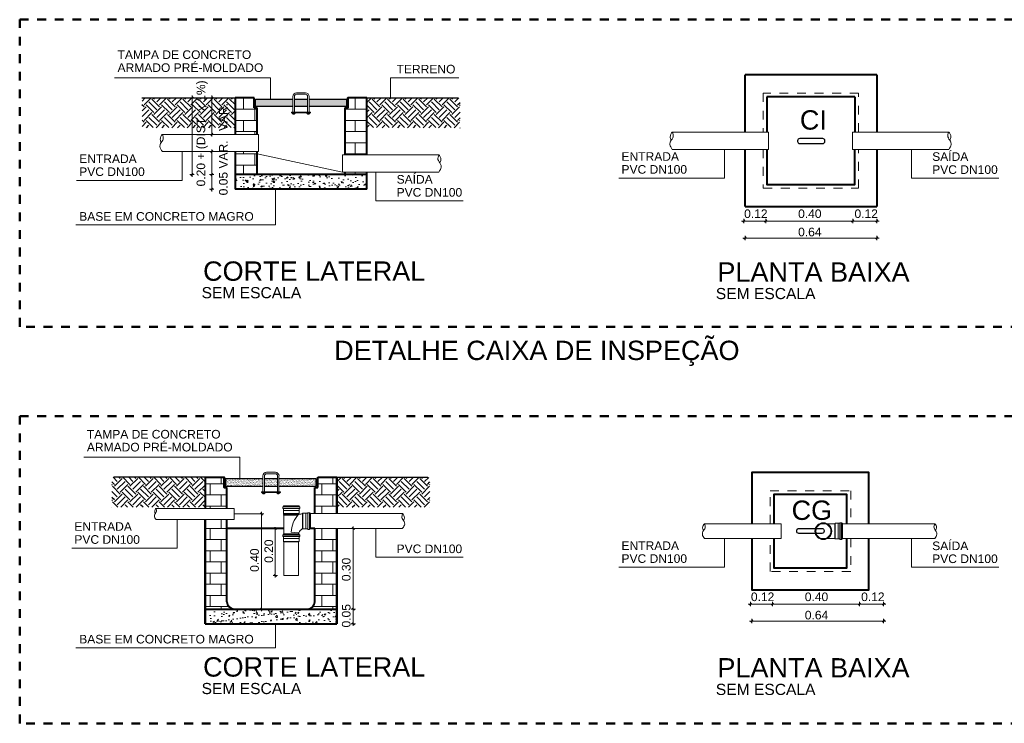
# Model space of a CAD drawing. Header units: metres. Extents: x -32 to 570, y -81 to 66.
# Tile 2 of 27: x -32 to -20, y -10 to -2. Entities that reach past the tile are written whole.
import ezdxf

# ---------------------------------------------------------------- set-up
doc = ezdxf.new("R2010")
doc.units = ezdxf.units.M
doc.linetypes.add('DASHED2', pattern=[9.525, 6.35, -3.175])
doc.linetypes.add('HIDDEN2', pattern=[0.1875, 0.125, -0.0625])
for name, color, linetype, lineweight in [('Cotas', 1, 'Continuous', 5), ('DI-Detalhes', 1, 'Continuous', 50), ('G-ANNO-TEXT', 231, 'Continuous', 9), ('SAN - COTAS', 7, 'Continuous', 13), ('SAN - HACHURAS', 8, 'Continuous', 9), ('SAN - PAREDES', 7, 'Continuous', 40), ('SAN - PAREDES EM VISTA', 7, 'Continuous', 25), ('SAN - TRAÇO FINO', 7, 'Continuous', 5), ('Simbolos', 5, 'Continuous', 0), ('Simbolos_int', 174, 'Continuous', 5)]:
    doc.layers.add(name, color=color, linetype=linetype, lineweight=lineweight)
for name, color, linetype in [('Terra', 90, 'Continuous'), ('Texto', 7, 'Continuous'), ('Tinterno', 9, 'Continuous')]:
    doc.layers.add(name, color=color, linetype=linetype)
pattern_1 = [(50, (-2568.77402, -1224.93385), (0.1518205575, -0.0132825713), [0.015875, -0.174625]), (355, (-2568.77402, -1224.93385), (-0.029369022, 0.159213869), [0.0127, -0.1397]), (100.451, (-2568.76137, -1224.93495), (0.122452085, 0.145930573), [0.013491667, -0.148408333]), (46.1842, (-2568.77402, -1224.89151), (0.225899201, -0.035035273), [0.0238125, -0.2619375]), (96.6356, (-2568.7552, -1224.89443), (0.197836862, 0.206187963), [0.0202375, -0.2226125]), (351.184, (-2568.77402, -1224.89151), (0.197837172, 0.206187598), [0.01905, -0.20955]), (21, (-2568.75286, -1224.9021), (0.126345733, -0.0852212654), [0.015875, -0.174625]), (326, (-2568.75286, -1224.9021), (0.05150169, 0.153489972), [0.0127, -0.1397]), (71.4514, (-2568.74233, -1224.9092), (0.177847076, 0.068269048), [0.013491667, -0.148408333]), (37.5, (-2568.774023, -1224.933846), (0.002573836, 0.0704625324), [0, -0.1380066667, 0, -0.1418166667, 0, -0.1402291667]), (7.5, (-2568.77402, -1224.933846), (0.055683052, 0.0834838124), [0, -0.0808566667, 0, -0.1348316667, 0, -0.0534458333]), (327.5, (-2568.821225, -1224.933846), (0.1129921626, -0.0047739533), [0, -0.0529166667, 0, -0.1651, 0, -0.219075]), (317.5, (-2568.84239, -1224.93385), (0.1234409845, 0.0211887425), [0, -0.0687916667, 0, -0.1096433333, 0, -0.155575])]
pattern_2 = [(37.5, (-2568.774023, -1224.933846), (-0.00066667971, 0.02039221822), [0, -0.01608666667, 0, -0.01799166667, 0, -0.01719791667]), (7.5, (-2568.774023, -1224.933846), (0.0187301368, 0.02986771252), [0, -0.00867833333, 0, -0.01449916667, 0, -0.00555625]), (327.5, (-2568.78704, -1224.933846), (0.03295801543, 5.98827e-05), [0, -0.00529166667, 0, -0.01905, 0, -0.02487083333]), (317.5, (-2568.78704, -1224.933846), (0.0318148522, 0.0092887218), [0, -0.00264583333, 0, -0.01248833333, 0, -0.0142875])]

# ---------------------------------------------------------------- blocks, each defined once
blk = doc.blocks.new('_Oblique')
at = {"color": 0, "linetype": 'ByBlock', "lineweight": -2}
blk.add_line((-0.5, -0.5), (0.5, 0.5), dxfattribs=at)

msp = doc.modelspace()

# ---------------------------------------------------------------- hatches: boundary and pattern name
at = {"layer": 'G-ANNO-TEXT'}
h = msp.add_hatch(dxfattribs=at)
h.set_pattern_fill('BRICK', color=1, scale=0.02)
h.paths.add_polyline_path([(-28.802, -3.288), (-28.836, -3.288), (-28.836, -3.172), (-29.052, -3.172), (-29.052, -3.588), (-28.802, -3.588)])
h.paths.add_polyline_path([(-28.802, -3.785), (-29.052, -3.785), (-29.052, -4.046), (-28.802, -4.046)])
h.paths.add_polyline_path([(-27.552, -3.172), (-27.769, -3.172), (-27.769, -3.288), (-27.802, -3.288), (-27.802, -3.821), (-27.552, -3.821)])
h.paths.add_polyline_path([(-27.552, -4.017), (-27.802, -4.017), (-27.802, -4.046), (-27.552, -4.046)])
h = msp.add_hatch(dxfattribs=at)
h.set_pattern_fill('BRICK', color=1, scale=0.02)
h.set_pattern_definition([(0, (0, 0.81795), (0, 0.127), []), (90, (0, 0.81795), (-0.254, 2e-17), [0.127, -0.127]), (90, (0.127, 0.81795), (-0.254, 2e-17), [-0.127, 0.127])])
h.paths.add_polyline_path([(-29.144, -7.607), (-29.178, -7.607), (-29.178, -7.49), (-29.394, -7.49), (-29.394, -7.844), (-29.144, -7.844)])
h.paths.add_polyline_path([(-29.394, -8.99), (-29.061, -8.99, -0.414214), (-29.144, -8.907), (-29.144, -7.97), (-29.394, -7.97)])
h.paths.add_polyline_path([(-27.894, -8.073), (-28.144, -8.073), (-28.144, -8.907, -0.414214), (-28.228, -8.99), (-27.894, -8.99)])
h.paths.add_polyline_path([(-28.144, -7.904), (-27.894, -7.904), (-27.894, -7.49), (-28.111, -7.49), (-28.111, -7.607), (-28.144, -7.607)])
at = {"layer": 'SAN - HACHURAS'}
h = msp.add_hatch(dxfattribs=at)
h.set_pattern_fill('AR-SAND', color=256, scale=0.000416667, style=0)
h.set_pattern_definition([(142.5, (1421.279357, -684.407962), (0.0006666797, 0.02039221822), [0, -0.01608666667, 0, -0.01799166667, 0, -0.01719791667]), (172.5, (1421.279357, -684.407962), (-0.0187301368, 0.02986771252), [0, -0.00867833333, 0, -0.01449916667, 0, -0.00555625]), (212.5, (1421.292375, -684.407962), (-0.03295801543, 5.98827e-05), [0, -0.00529166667, 0, -0.01905, 0, -0.02487083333]), (222.5, (1421.292375, -684.407962), (-0.0318148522, 0.0092887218), [0, -0.00264583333, 0, -0.01248833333, 0, -0.0142875])])
h.paths.add_polyline_path([(-28.211, -3.272), (-28.211, -3.188), (-27.786, -3.188), (-27.786, -3.272)])
h.paths.add_polyline_path([(-28.819, -3.272), (-28.819, -3.188), (-28.394, -3.188), (-28.394, -3.272)])
h.paths.add_polyline_path([(-28.377, -3.188), (-28.227, -3.188), (-28.227, -3.272), (-28.377, -3.272)])
h = msp.add_hatch(dxfattribs=at)
h.set_pattern_fill('AR-CONC', color=256, scale=0.000833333, style=0)
h.set_pattern_definition([(130, (868.26645, -1035.45733), (-0.151820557, -0.013282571), [0.015875, -0.174625]), (185, (868.26645, -1035.45733), (0.029369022, 0.159213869), [0.0127, -0.1397]), (79.549, (868.2538, -1035.45843), (-0.122452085, 0.145930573), [0.013491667, -0.148408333]), (133.8158, (868.26645, -1035.415), (-0.2258992, -0.035035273), [0.0238125, -0.2619375]), (83.3644, (868.24762, -1035.41791), (-0.197836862, 0.206187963), [0.0202375, -0.2226125]), (188.816, (868.26645, -1035.415), (-0.19783717, 0.2061876), [0.01905, -0.20955]), (159, (868.24528, -1035.42558), (-0.126345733, -0.085221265), [0.015875, -0.174625]), (214, (868.24528, -1035.42558), (-0.05150169, 0.153489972), [0.0127, -0.1397]), (108.5486, (868.23475, -1035.43268), (-0.177847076, 0.068269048), [0.013491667, -0.148408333]), (142.5, (868.26645, -1035.457326), (-0.002573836, 0.0704625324), [0, -0.1380066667, 0, -0.1418166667, 0, -0.1402291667]), (172.5, (868.26645, -1035.457326), (-0.055683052, 0.0834838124), [0, -0.0808566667, 0, -0.1348316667, 0, -0.0534458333]), (212.5, (868.31365, -1035.457326), (-0.1129921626, -0.0047739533), [0, -0.0529166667, 0, -0.1651, 0, -0.219075]), (222.5, (868.33482, -1035.45733), (-0.1234409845, 0.0211887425), [0, -0.068791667, 0, -0.109643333, 0, -0.155575])])
h.paths.add_polyline_path([(-29.052, -4.212), (-29.052, -4.046), (-27.552, -4.046), (-27.552, -4.212)])
h = msp.add_hatch(dxfattribs=at)
h.set_pattern_fill('AR-SAND', color=256, scale=0.000416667, style=0)
h.set_pattern_definition(pattern_2)
h.paths.add_polyline_path([(-28.736, -7.59), (-28.736, -7.507), (-29.161, -7.507), (-29.161, -7.59)])
h = msp.add_hatch(dxfattribs=at)
h.set_pattern_fill('AR-SAND', color=256, scale=0.000416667, style=0)
h.set_pattern_definition(pattern_2)
h.paths.add_polyline_path([(-28.719, -7.507), (-28.719, -7.59), (-28.569, -7.59), (-28.569, -7.507)])
h = msp.add_hatch(dxfattribs=at)
h.set_pattern_fill('AR-SAND', color=256, scale=0.000416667, style=0)
h.set_pattern_definition(pattern_2)
h.paths.add_polyline_path([(-28.128, -7.507), (-28.553, -7.507), (-28.553, -7.59), (-28.128, -7.59)])
h = msp.add_hatch(dxfattribs=at)
h.set_pattern_fill('AR-CONC', color=256, scale=0.000833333, style=0)
h.set_pattern_definition(pattern_1)
h.paths.add_polyline_path([(-29.394, -8.99), (-29.394, -9.157), (-28.777, -9.157), (-28.777, -8.99)])
h = msp.add_hatch(dxfattribs=at)
h.set_pattern_fill('AR-CONC', color=256, scale=0.000833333, style=0)
h.set_pattern_definition(pattern_1)
h.paths.add_polyline_path([(-28.777, -8.99), (-28.777, -9.157), (-28.366, -9.157), (-28.366, -8.99)])
h = msp.add_hatch(dxfattribs=at)
h.set_pattern_fill('AR-CONC', color=256, scale=0.000833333, style=0)
h.set_pattern_definition(pattern_1)
h.paths.add_polyline_path([(-27.894, -9.157), (-27.894, -8.99), (-28.366, -8.99), (-28.366, -9.157)])
at = {"layer": 'Simbolos_int'}
msp.add_hatch(color=256, dxfattribs=at).paths.add_polyline_path([(-28.325, -7.901), (-28.502, -7.901), (-28.498, -7.905), (-28.329, -7.905)])
at = {"layer": 'Terra', "true_color": 0x661a00}
h = msp.add_hatch(dxfattribs=at)
h.set_pattern_fill('EARTH', color=26, scale=0.5, angle=45, style=0)
h.set_pattern_definition([(135, (493037.1728, -15348078.99777), (0, 0.1767766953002), [0.1250000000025, -0.1250000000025]), (135, (493037.20594, -15348078.96463), (0, 0.1767766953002), [0.1250000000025, -0.1250000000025]), (135, (493037.23909, -15348078.93148), (0, 0.1767766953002), [0.1250000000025, -0.1250000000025]), (45, (493037.23909, -15348078.90938), (0.1767766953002, 0), [0.1250000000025, -0.1250000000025]), (45, (493037.20594, -15348078.87624), (0.1767766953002, 0), [0.1250000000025, -0.1250000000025]), (45, (493037.1728, -15348078.84309), (0.1767766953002, 0), [0.1250000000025, -0.1250000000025])])
h.paths.add_polyline_path([(-30.111, -3.172), (-29.052, -3.172), (-29.052, -3.512), (-30.111, -3.512)])
h = msp.add_hatch(dxfattribs=at)
h.set_pattern_fill('EARTH', color=26, scale=0.5, angle=45, style=0)
h.set_pattern_definition([(135, (493036.6728, -15348078.99777), (0, 0.1767766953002), [0.1250000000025, -0.1250000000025]), (135, (493036.70594, -15348078.96463), (0, 0.1767766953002), [0.1250000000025, -0.1250000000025]), (135, (493036.73909, -15348078.93148), (0, 0.1767766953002), [0.1250000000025, -0.1250000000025]), (45, (493036.73909, -15348078.90938), (0.1767766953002, 0), [0.1250000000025, -0.1250000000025]), (45, (493036.70594, -15348078.87624), (0.1767766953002, 0), [0.1250000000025, -0.1250000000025]), (45, (493036.6728, -15348078.84309), (0.1767766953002, 0), [0.1250000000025, -0.1250000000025])])
h.paths.add_polyline_path([(-27.552, -3.172), (-26.494, -3.172), (-26.494, -3.512), (-27.552, -3.512)])
h = msp.add_hatch(dxfattribs=at)
h.set_pattern_fill('EARTH', color=26, scale=0.5, angle=45, style=0)
h.set_pattern_definition([(45, (-493093.61927, -15348083.31614), (0, 0.1767766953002), [0.1250000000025, -0.1250000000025]), (45, (-493093.65241, -15348083.28299), (0, 0.1767766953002), [0.1250000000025, -0.1250000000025]), (45, (-493093.68556, -15348083.24984), (0, 0.1767766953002), [0.1250000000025, -0.1250000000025]), (135, (-493093.68556, -15348083.22775), (-0.1767766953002, 0), [0.1250000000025, -0.1250000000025]), (135, (-493093.65241, -15348083.1946), (-0.1767766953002, 0), [0.1250000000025, -0.1250000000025]), (135, (-493093.61927, -15348083.16146), (-0.1767766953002, 0), [0.1250000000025, -0.1250000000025])])
h.paths.add_polyline_path([(-29.394, -7.49), (-30.453, -7.49), (-30.453, -7.83), (-29.394, -7.83)])
h = msp.add_hatch(dxfattribs=at)
h.set_pattern_fill('EARTH', color=26, scale=0.5, angle=45, style=0)
h.set_pattern_definition([(135, (493036.33087, -15348083.31614), (0, 0.1767766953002), [0.1250000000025, -0.1250000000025]), (135, (493036.36401, -15348083.28299), (0, 0.1767766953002), [0.1250000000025, -0.1250000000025]), (135, (493036.39716, -15348083.24984), (0, 0.1767766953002), [0.1250000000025, -0.1250000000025]), (45, (493036.39716, -15348083.22775), (0.1767766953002, 0), [0.1250000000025, -0.1250000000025]), (45, (493036.36401, -15348083.1946), (0.1767766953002, 0), [0.1250000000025, -0.1250000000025]), (45, (493036.33087, -15348083.16146), (0.1767766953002, 0), [0.1250000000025, -0.1250000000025])])
h.paths.add_polyline_path([(-27.894, -7.49), (-26.836, -7.49), (-26.836, -7.83), (-27.894, -7.83)])

# ---------------------------------------------------------------- linework, layer by layer
at = {"layer": 'Cotas', "color": 0}
for p, q in [((-28.648, -2.944), (-30.423, -2.944)), ((-28.648, -3.188), (-28.648, -2.944)), ((-27.283, -2.944), (-26.507, -2.944)), ((-27.283, -3.172), (-27.283, -2.944)), ((-29.655, -3.785), (-29.655, -4.112)), ((-23.487, -3.759), (-23.487, -4.085)), ((-21.357, -3.759), (-21.357, -4.085)), ((-27.45, -4.017), (-27.45, -4.344)), ((-30.855, -4.112), (-29.655, -4.112)), ((-24.686, -4.085), (-23.487, -4.085)), ((-20.366, -4.085), (-21.357, -4.085)), ((-28.593, -4.212), (-28.593, -4.619)), ((-26.459, -4.344), (-27.45, -4.344)), ((-28.997, -7.262), (-30.772, -7.262)), ((-28.997, -7.507), (-28.997, -7.262)), ((-29.71, -7.97), (-29.71, -8.296)), ((-27.45, -8.073), (-27.45, -8.4)), ((-23.487, -8.187), (-23.487, -8.514)), ((-21.357, -8.187), (-21.357, -8.514)), ((-30.909, -8.296), (-29.71, -8.296)), ((-26.459, -8.4), (-27.45, -8.4)), ((-24.686, -8.514), (-23.487, -8.514)), ((-20.366, -8.514), (-21.357, -8.514)), ((-28.593, -9.157), (-28.593, -9.43))]:
    msp.add_line(p, q, dxfattribs=at)
at = {"layer": 'Cotas', "color": 7}
for p, q in [((-29.517, -3.172), (-29.567, -3.172)), ((-29.542, -4.071), (-29.542, -3.147)), ((-29.317, -3.613), (-29.317, -3.147)), ((-29.317, -3.172), (-29.292, -3.172)), ((-29.317, -3.588), (-29.292, -3.588)), ((-29.292, -3.785), (-29.342, -3.785)), ((-29.317, -4.071), (-29.317, -3.76)), ((-29.317, -4.021), (-29.317, -4.237)), ((-29.517, -4.046), (-29.567, -4.046)), ((-29.292, -4.046), (-29.342, -4.046)), ((-29.3, -4.046), (-29.342, -4.046)), ((-29.292, -4.212), (-29.342, -4.212)), ((-22.991, -4.575), (-23.291, -4.575)), ((-23.266, -4.55), (-23.266, -4.6)), ((-23.041, -4.575), (-22.027, -4.575)), ((-23.016, -4.55), (-23.016, -4.6)), ((-23.016, -4.55), (-23.016, -4.6)), ((-22.027, -4.55), (-22.027, -4.6)), ((-22.027, -4.575), (-22.027, -4.55)), ((-21.727, -4.575), (-22.027, -4.575)), ((-21.752, -4.55), (-21.752, -4.6)), ((-23.277, -4.768), (-21.727, -4.768)), ((-23.252, -4.743), (-23.252, -4.793)), ((-21.752, -4.743), (-21.752, -4.793)), ((-28.776, -7.907), (-28.726, -7.907)), ((-28.751, -7.882), (-28.751, -9.015)), ((-28.595, -8.632), (-28.595, -8.056)), ((-27.708, -9.015), (-27.708, -8.049)), ((-28.57, -8.073), (-28.62, -8.073)), ((-28.57, -8.073), (-28.62, -8.073)), ((-27.733, -8.073), (-27.683, -8.073)), ((-28.57, -8.607), (-28.62, -8.607)), ((-28.57, -8.607), (-28.62, -8.607)), ((-22.915, -8.933), (-23.215, -8.933)), ((-23.19, -8.908), (-23.19, -8.958)), ((-22.965, -8.933), (-21.95, -8.933)), ((-22.94, -8.908), (-22.94, -8.958)), ((-22.94, -8.908), (-22.94, -8.958)), ((-21.95, -8.908), (-21.95, -8.958)), ((-21.95, -8.933), (-21.95, -8.908)), ((-21.65, -8.933), (-21.95, -8.933)), ((-21.675, -8.908), (-21.675, -8.958)), ((-28.776, -8.99), (-28.726, -8.99)), ((-27.708, -8.99), (-27.733, -8.99)), ((-27.733, -8.99), (-27.683, -8.99)), ((-27.708, -9.182), (-27.708, -8.965)), ((-27.733, -9.157), (-27.683, -9.157)), ((-23.2, -9.126), (-21.65, -9.126)), ((-23.175, -9.101), (-23.175, -9.151)), ((-21.675, -9.101), (-21.675, -9.151))]:
    msp.add_line(p, q, dxfattribs=at)
at = {"layer": 'Cotas', "color": 0}
for points in [[(-28.593, -4.619), (-30.863, -4.619)], [(-28.593, -9.43), (-30.863, -9.43)]]:
    msp.add_lwpolyline(points, dxfattribs=at)
at = {"layer": 'Cotas', "color": 7}
msp.add_lwpolyline([(-28.726, -7.907), (-29.061, -7.907)], dxfattribs=at)
at = {"layer": 'DI-Detalhes', "linetype": 'DASHED2', "ltscale": 0.001}
for points in [[(-31.502, -2.283), (-19.73, -2.283), (-19.73, -5.777), (-31.502, -5.777)], [(-31.502, -6.796), (-19.73, -6.796), (-19.73, -10.29), (-31.502, -10.29)]]:
    msp.add_lwpolyline(points, close=True, dxfattribs=at)
at = {"layer": 'SAN - COTAS'}
for p, q in [((-28.595, -8.382), (-28.595, -8.607)), ((-28.57, -8.99), (-28.62, -8.99))]:
    msp.add_line(p, q, dxfattribs=at)
at = {"layer": 'SAN - HACHURAS'}
msp.add_lwpolyline([(-27.831, -4.017), (-28.802, -3.808)], dxfattribs=at)
at = {"layer": 'SAN - PAREDES'}
for p, q in [((-21.752, -2.91), (-23.252, -2.91)), ((-28.836, -3.172), (-29.052, -3.172)), ((-29.052, -3.172), (-29.052, -3.588)), ((-28.836, -3.288), (-28.836, -3.172)), ((-27.552, -3.172), (-27.769, -3.172)), ((-27.552, -3.821), (-27.552, -3.172)), ((-22.002, -3.16), (-23.002, -3.16)), ((-28.802, -3.288), (-28.836, -3.288)), ((-28.802, -3.588), (-28.802, -3.288)), ((-27.802, -3.288), (-27.802, -3.821)), ((-27.769, -3.288), (-27.802, -3.288)), ((-29.052, -3.785), (-29.052, -4.212)), ((-28.802, -4.046), (-28.802, -3.785)), ((-27.802, -4.017), (-27.802, -4.046)), ((-27.552, -4.212), (-27.552, -4.017)), ((-27.552, -4.046), (-29.052, -4.046)), ((-27.552, -4.212), (-29.052, -4.212)), ((-29.394, -7.49), (-29.394, -7.844)), ((-29.394, -7.49), (-29.178, -7.49)), ((-28.111, -7.49), (-27.894, -7.49)), ((-28.111, -7.607), (-28.111, -7.49)), ((-27.894, -7.904), (-27.894, -7.49)), ((-27.894, -7.49), (-27.894, -7.904)), ((-29.178, -7.607), (-29.144, -7.607)), ((-29.144, -7.844), (-29.144, -7.607)), ((-28.144, -7.904), (-28.144, -7.607)), ((-28.144, -7.607), (-28.111, -7.607)), ((-29.394, -9.157), (-29.394, -7.97)), ((-29.394, -7.97), (-29.394, -9.157)), ((-29.144, -8.907), (-29.144, -7.97)), ((-28.144, -8.907), (-28.144, -8.073)), ((-27.894, -8.073), (-27.894, -9.157)), ((-27.894, -9.157), (-27.894, -8.073)), ((-29.394, -8.99), (-27.894, -8.99)), ((-29.394, -9.157), (-27.894, -9.157))]:
    msp.add_line(p, q, dxfattribs=at)
for points in [[(-23.252, -3.562), (-23.252, -2.91)], [(-21.752, -2.91), (-21.752, -3.562)], [(-23.002, -3.16), (-23.002, -3.562)], [(-22.002, -3.16), (-22.002, -3.562)], [(-23.252, -4.41), (-23.252, -3.759)], [(-23.002, -3.759), (-23.002, -4.16), (-22.002, -4.16), (-22.002, -3.759)], [(-21.752, -3.759), (-21.752, -4.41)], [(-23.252, -4.41), (-21.752, -4.41)], [(-21.842, -8.018), (-21.842, -7.436), (-23.175, -7.436), (-23.175, -8.018)], [(-22.092, -8.018), (-22.092, -7.686), (-22.925, -7.686), (-22.925, -8.018)], [(-23.175, -8.187), (-23.175, -8.769), (-21.842, -8.769), (-21.842, -8.187)], [(-22.925, -8.187), (-22.925, -8.519), (-22.092, -8.519), (-22.092, -8.187)]]:
    msp.add_lwpolyline(points, dxfattribs=at)
for points in [[(-27.769, -3.172), (-27.769, -3.172), (-27.769, -3.288), (-27.769, -3.288)], [(-29.178, -7.49), (-29.178, -7.49), (-29.178, -7.607), (-29.178, -7.607)]]:
    msp.add_lwpolyline(points, close=True, dxfattribs=at)
at = {"layer": 'SAN - PAREDES', "color": 163, "true_color": 0x4a75f7}
for points in [[(-28.498, -8.073), (-29.144, -8.073)], [(-28.144, -8.073), (-28.195, -8.073)]]:
    msp.add_lwpolyline(points, dxfattribs=at)
at = {"layer": 'SAN - PAREDES'}
for centre, start, end in [((-29.061, -8.907), 180, 270), ((-28.228, -8.907), 270, 0)]:
    msp.add_arc(centre, 0.0833, start, end, dxfattribs=at)
at = {"layer": 'SAN - PAREDES EM VISTA'}
for points in [[(-28.394, -3.272), (-28.819, -3.272), (-28.819, -3.188), (-28.394, -3.188)], [(-28.377, -3.188), (-28.227, -3.188)], [(-28.211, -3.188), (-27.786, -3.188), (-27.786, -3.272), (-28.211, -3.272)], [(-28.227, -3.272), (-28.377, -3.272)], [(-28.736, -7.507), (-29.161, -7.507), (-29.161, -7.59), (-28.736, -7.59)], [(-28.569, -7.507), (-28.719, -7.507)], [(-28.719, -7.59), (-28.569, -7.59)], [(-28.553, -7.59), (-28.128, -7.59), (-28.128, -7.507), (-28.553, -7.507)]]:
    msp.add_lwpolyline(points, dxfattribs=at)
at = {"layer": 'SAN - TRAÇO FINO', "color": 0, "linetype": 'Continuous'}
for p, q in [((-28.252, -3.115), (-28.352, -3.115)), ((-28.252, -3.132), (-28.352, -3.132)), ((-28.394, -3.358), (-28.394, -3.157)), ((-28.377, -3.358), (-28.377, -3.157)), ((-28.227, -3.335), (-28.227, -3.157)), ((-28.211, -3.335), (-28.211, -3.157)), ((-28.194, -3.335), (-28.411, -3.335)), ((-28.411, -3.344), (-28.411, -3.335)), ((-28.194, -3.344), (-28.411, -3.344)), ((-28.402, -3.352), (-28.402, -3.344)), ((-28.369, -3.352), (-28.402, -3.352)), ((-28.377, -3.358), (-28.394, -3.358)), ((-28.369, -3.352), (-28.369, -3.344)), ((-28.236, -3.352), (-28.236, -3.344)), ((-28.202, -3.352), (-28.236, -3.352)), ((-28.227, -3.358), (-28.227, -3.344)), ((-28.211, -3.358), (-28.227, -3.358)), ((-28.211, -3.358), (-28.211, -3.344)), ((-28.202, -3.352), (-28.202, -3.344)), ((-28.194, -3.344), (-28.194, -3.335)), ((-28.736, -7.654), (-28.736, -7.475)), ((-28.719, -7.654), (-28.719, -7.475)), ((-28.694, -7.433), (-28.594, -7.433)), ((-28.694, -7.45), (-28.594, -7.45)), ((-28.569, -7.677), (-28.569, -7.475)), ((-28.553, -7.677), (-28.553, -7.475)), ((-28.753, -7.654), (-28.536, -7.654)), ((-28.753, -7.662), (-28.753, -7.654)), ((-28.753, -7.662), (-28.536, -7.662)), ((-28.744, -7.67), (-28.744, -7.662)), ((-28.744, -7.67), (-28.711, -7.67)), ((-28.736, -7.677), (-28.736, -7.662)), ((-28.736, -7.677), (-28.719, -7.677)), ((-28.719, -7.677), (-28.719, -7.662)), ((-28.711, -7.67), (-28.711, -7.662)), ((-28.578, -7.67), (-28.578, -7.662)), ((-28.578, -7.67), (-28.544, -7.67)), ((-28.569, -7.677), (-28.553, -7.677)), ((-28.544, -7.67), (-28.544, -7.662)), ((-28.536, -7.662), (-28.536, -7.654))]:
    msp.add_line(p, q, dxfattribs=at)
at = {"layer": 'SAN - TRAÇO FINO', "linetype": 'HIDDEN2', "ltscale": 0.5}
for points in [[(-21.96, -3.562), (-21.96, -3.119), (-23.044, -3.119), (-23.044, -3.562)], [(-23.044, -3.759), (-23.044, -4.202), (-21.96, -4.202), (-21.96, -3.759)], [(-22.967, -8.018), (-22.967, -7.644), (-22.05, -7.644), (-22.05, -8.018)], [(-22.05, -8.187), (-22.05, -8.561), (-22.967, -8.561), (-22.967, -8.187)]]:
    msp.add_lwpolyline(points, dxfattribs=at)
at = {"layer": 'SAN - TRAÇO FINO', "lineweight": -2}
for points in [[(-22.63, -3.693), (-22.367, -3.693, 0.414214), (-22.343, -3.669), (-22.343, -3.661, 0.414214), (-22.367, -3.637), (-22.63, -3.637, 0.414214), (-22.654, -3.661), (-22.654, -3.669, 0.414214)], [(-22.377, -8.129), (-22.64, -8.129, -0.414214), (-22.664, -8.105), (-22.664, -8.096, -0.414214), (-22.64, -8.072), (-22.377, -8.072, -0.414214), (-22.353, -8.096), (-22.353, -8.105, -0.414214)]]:
    msp.add_lwpolyline(points, format="xyb", close=True, dxfattribs=at)
at = {"layer": 'SAN - TRAÇO FINO', "color": 0, "linetype": 'Continuous'}
for centre, radius, start, end in [((-28.352, -3.157), 0.0417, 90, 180), ((-28.352, -3.157), 0.025, 90, 180), ((-28.252, -3.157), 0.0417, 0, 90), ((-28.252, -3.157), 0.025, 0, 90), ((-28.694, -7.475), 0.0417, 90, 180), ((-28.694, -7.475), 0.025, 90, 180), ((-28.594, -7.475), 0.0417, 0, 90), ((-28.594, -7.475), 0.025, 0, 90)]:
    msp.add_arc(centre, radius, start, end, dxfattribs=at)
at = {"layer": 'Simbolos', "color": 5}
for p, q in [((-22.984, -3.562), (-24.079, -3.562)), ((-22.984, -3.562), (-22.984, -3.759)), ((-20.935, -3.562), (-22.03, -3.562)), ((-28.784, -3.588), (-29.879, -3.588)), ((-28.784, -3.588), (-28.784, -3.785)), ((-28.784, -3.785), (-29.879, -3.785)), ((-22.984, -3.759), (-24.079, -3.759)), ((-20.935, -3.759), (-22.03, -3.759)), ((-26.735, -3.821), (-27.831, -3.821)), ((-26.735, -4.017), (-27.831, -4.017)), ((-28.509, -7.828), (-28.509, -7.844)), ((-28.508, -7.827), (-28.503, -7.825)), ((-28.508, -7.828), (-28.319, -7.828)), ((-28.502, -7.816), (-28.502, -7.824)), ((-28.502, -7.816), (-28.325, -7.816)), ((-28.325, -7.816), (-28.325, -7.824)), ((-28.318, -7.827), (-28.323, -7.825)), ((-28.317, -7.828), (-28.317, -7.844)), ((-29.061, -7.844), (-29.951, -7.844)), ((-28.508, -7.844), (-28.319, -7.844)), ((-28.508, -7.846), (-28.504, -7.846)), ((-28.502, -7.848), (-28.502, -7.868)), ((-28.502, -7.868), (-28.502, -7.901)), ((-28.502, -7.868), (-28.502, -7.868)), ((-28.502, -7.868), (-28.325, -7.868)), ((-28.502, -7.868), (-28.325, -7.868)), ((-28.502, -7.901), (-28.498, -7.905)), ((-28.498, -7.915), (-28.5, -7.916)), ((-28.5, -7.916), (-28.33, -7.916)), ((-28.5, -7.916), (-28.5, -7.92)), ((-28.5, -7.92), (-28.334, -7.92)), ((-28.498, -7.921), (-28.5, -7.92)), ((-28.498, -7.905), (-28.498, -7.915)), ((-28.498, -7.921), (-28.498, -8.135)), ((-28.325, -7.901), (-28.329, -7.905)), ((-28.329, -7.905), (-28.329, -7.912)), ((-28.325, -7.848), (-28.325, -7.868)), ((-28.325, -7.868), (-28.325, -7.901)), ((-28.325, -7.868), (-28.325, -7.868)), ((-28.319, -7.846), (-28.323, -7.846)), ((-28.28, -7.9), (-28.284, -7.904)), ((-28.28, -7.9), (-28.28, -8.077)), ((-28.247, -7.9), (-28.28, -7.9)), ((-28.247, -7.9), (-28.247, -8.078)), ((-28.247, -7.9), (-28.247, -7.9)), ((-28.247, -7.9), (-28.247, -8.077)), ((-28.227, -7.9), (-28.247, -7.9)), ((-28.225, -7.894), (-28.225, -7.899)), ((-28.207, -7.893), (-28.223, -7.893)), ((-28.223, -7.894), (-28.223, -8.083)), ((-28.207, -7.894), (-28.207, -8.083)), ((-28.206, -7.894), (-28.204, -7.899)), ((-28.195, -7.9), (-28.203, -7.9)), ((-28.195, -7.9), (-28.195, -8.078)), ((-28.195, -7.904), (-27.146, -7.904)), ((-29.061, -7.97), (-29.951, -7.97)), ((-22.842, -8.018), (-23.714, -8.018)), ((-22.842, -8.018), (-22.842, -8.187)), ((-22.231, -8.018), (-22.315, -8.018)), ((-22.227, -8.014), (-22.231, -8.018)), ((-22.227, -8.014), (-22.227, -8.191)), ((-22.194, -8.014), (-22.227, -8.014)), ((-22.194, -8.014), (-22.194, -8.191)), ((-22.174, -8.014), (-22.194, -8.014)), ((-22.194, -8.014), (-22.194, -8.014)), ((-22.172, -8.008), (-22.172, -8.012)), ((-22.154, -8.007), (-22.17, -8.007)), ((-22.17, -8.008), (-22.17, -8.197)), ((-22.154, -8.008), (-22.154, -8.197)), ((-22.153, -8.008), (-22.152, -8.013)), ((-22.143, -8.014), (-22.15, -8.014)), ((-22.143, -8.014), (-22.143, -8.191)), ((-22.143, -8.018), (-21.094, -8.018)), ((-28.509, -8.147), (-28.509, -8.162)), ((-28.503, -8.144), (-28.508, -8.145)), ((-28.508, -8.147), (-28.319, -8.147)), ((-28.508, -8.162), (-28.319, -8.162)), ((-28.508, -8.164), (-28.504, -8.165)), ((-28.325, -8.135), (-28.502, -8.135)), ((-28.502, -8.135), (-28.502, -8.142)), ((-28.502, -8.166), (-28.502, -8.186)), ((-28.413, -8.116), (-28.329, -8.124)), ((-28.329, -8.124), (-28.329, -8.135)), ((-28.325, -8.142), (-28.325, -8.135)), ((-28.325, -8.186), (-28.325, -8.166)), ((-28.318, -8.145), (-28.323, -8.144)), ((-28.323, -8.165), (-28.319, -8.164)), ((-28.317, -8.162), (-28.317, -8.147)), ((-28.28, -8.077), (-28.284, -8.073)), ((-28.247, -8.077), (-28.28, -8.077)), ((-28.247, -8.078), (-28.247, -8.077)), ((-28.227, -8.078), (-28.247, -8.078)), ((-28.225, -8.083), (-28.225, -8.079)), ((-28.207, -8.085), (-28.223, -8.085)), ((-28.206, -8.084), (-28.204, -8.079)), ((-28.195, -8.078), (-28.203, -8.078)), ((-28.195, -8.073), (-27.146, -8.073)), ((-28.502, -8.186), (-28.325, -8.186)), ((-28.502, -8.186), (-28.502, -8.187)), ((-28.502, -8.187), (-28.325, -8.187)), ((-28.498, -8.223), (-28.502, -8.22)), ((-28.502, -8.22), (-28.325, -8.22)), ((-28.498, -8.223), (-28.498, -8.607)), ((-28.329, -8.223), (-28.498, -8.223)), ((-28.325, -8.22), (-28.329, -8.223)), ((-28.329, -8.223), (-28.329, -8.607)), ((-28.325, -8.186), (-28.325, -8.187)), ((-28.325, -8.187), (-28.325, -8.22)), ((-22.842, -8.187), (-23.714, -8.187)), ((-22.231, -8.187), (-22.315, -8.187)), ((-22.227, -8.191), (-22.231, -8.187)), ((-22.194, -8.191), (-22.227, -8.191)), ((-22.174, -8.191), (-22.194, -8.191)), ((-22.194, -8.191), (-22.194, -8.191)), ((-22.172, -8.197), (-22.172, -8.193)), ((-22.154, -8.199), (-22.17, -8.199)), ((-22.153, -8.197), (-22.152, -8.193)), ((-22.143, -8.191), (-22.15, -8.191)), ((-22.143, -8.187), (-21.094, -8.187)), ((-28.498, -8.607), (-28.329, -8.607))]:
    msp.add_line(p, q, dxfattribs=at)
for points in [[(-22.03, -3.562), (-22.03, -3.759)], [(-27.831, -3.821), (-27.831, -4.017)], [(-29.061, -7.844), (-29.061, -7.97)], [(-28.502, -8.187), (-28.502, -8.22)]]:
    msp.add_lwpolyline(points, dxfattribs=at)
for radius in [0.0961, 0.0851]:
    msp.add_circle((-22.361, -8.103), radius, dxfattribs=at)
for centre, radius, start, end in [((-28.508, -7.828), 0.00167, 105, 180), ((-28.504, -7.824), 0.00167, 285, 0), ((-28.323, -7.824), 0.00167, 180, 255), ((-28.319, -7.828), 0.00167, 0, 75), ((-28.508, -7.844), 0.00167, 180, 265), ((-28.504, -7.848), 0.00167, 0, 85), ((-28.107, -8.126), 0.307, 136.5075, 178.1802), ((-28.326, -7.912), 0.0025, 180, 288.3475), ((-28.323, -7.848), 0.00167, 95, 180), ((-28.243, -8.164), 0.263, 99.0038, 108.3475), ((-28.319, -7.844), 0.00167, 275, 0), ((-28.227, -7.898), 0.00167, 270, 355), ((-28.223, -7.894), 0.00167, 90, 175), ((-28.207, -7.894), 0.00167, 15, 90), ((-28.203, -7.898), 0.00167, 195, 270), ((-22.174, -8.012), 0.00167, 270, 355), ((-22.17, -8.008), 0.00167, 90, 175), ((-22.154, -8.008), 0.00167, 15, 90), ((-22.15, -8.012), 0.00167, 195, 270), ((-28.508, -8.147), 0.00167, 105, 180), ((-28.508, -8.162), 0.00167, 180, 265), ((-28.504, -8.166), 0.00167, 360, 85), ((-28.504, -8.142), 0.00167, 285, 0), ((-28.326, -8.124), 0.0025, 158.968, 180), ((-28.241, -8.157), 0.0937, 117.0916, 158.968), ((-28.323, -8.142), 0.00167, 180, 255), ((-28.323, -8.166), 0.00167, 95, 180), ((-28.319, -8.162), 0.00167, 275, 0), ((-28.319, -8.147), 0.00167, 0, 75), ((-28.227, -8.079), 0.00167, 5, 90), ((-28.223, -8.083), 0.00167, 185, 270), ((-28.207, -8.083), 0.00167, 270, 345), ((-28.203, -8.079), 0.00167, 90, 165), ((-22.174, -8.193), 0.00167, 5, 90), ((-22.17, -8.197), 0.00167, 185, 270), ((-22.154, -8.197), 0.00167, 270, 345), ((-22.15, -8.193), 0.00167, 90, 165)]:
    msp.add_arc(centre, radius, start, end, dxfattribs=at)
for points in [[(-24.079, -3.759), (-24.106, -3.702), (-24.098, -3.667), (-24.07, -3.616), (-24.079, -3.562)], [(-20.935, -3.759), (-20.907, -3.702), (-20.916, -3.667), (-20.944, -3.616), (-20.935, -3.562)], [(-29.879, -3.785), (-29.907, -3.728), (-29.899, -3.693), (-29.87, -3.642), (-29.879, -3.588)], [(-26.735, -4.017), (-26.708, -3.96), (-26.716, -3.926), (-26.745, -3.874), (-26.735, -3.821)], [(-29.951, -7.97), (-29.969, -7.933), (-29.964, -7.911), (-29.945, -7.878), (-29.951, -7.844)], [(-27.146, -8.07), (-27.123, -8.022), (-27.13, -7.992), (-27.154, -7.949), (-27.146, -7.904)], [(-23.714, -8.187), (-23.737, -8.138), (-23.73, -8.108), (-23.706, -8.064), (-23.714, -8.018)], [(-21.094, -8.187), (-21.07, -8.138), (-21.077, -8.108), (-21.102, -8.064), (-21.094, -8.018)]]:
    msp.add_spline(points, degree=3, dxfattribs=at)
for points in [[(-24.09, -3.654), (-24.097, -3.642), (-24.107, -3.62), (-24.094, -3.575), (-24.079, -3.562), (-24.079, -3.562), (-24.079, -3.562)], [(-20.924, -3.654), (-20.917, -3.642), (-20.907, -3.62), (-20.919, -3.575), (-20.935, -3.562), (-20.935, -3.562), (-20.935, -3.562)], [(-29.89, -3.68), (-29.897, -3.669), (-29.907, -3.647), (-29.895, -3.602), (-29.879, -3.588), (-29.879, -3.588), (-29.879, -3.588)], [(-26.724, -3.912), (-26.717, -3.901), (-26.708, -3.879), (-26.72, -3.834), (-26.735, -3.821), (-26.735, -3.821), (-26.735, -3.821)], [(-29.959, -7.902), (-29.963, -7.895), (-29.969, -7.881), (-29.961, -7.852), (-29.951, -7.844), (-29.951, -7.844), (-29.951, -7.844)], [(-27.137, -7.981), (-27.131, -7.972), (-27.123, -7.953), (-27.133, -7.915), (-27.146, -7.904), (-27.146, -7.904), (-27.146, -7.904)], [(-23.723, -8.097), (-23.729, -8.087), (-23.738, -8.068), (-23.727, -8.029), (-23.714, -8.018), (-23.714, -8.018), (-23.714, -8.018)], [(-21.084, -8.097), (-21.078, -8.087), (-21.07, -8.068), (-21.08, -8.029), (-21.094, -8.018), (-21.094, -8.018), (-21.094, -8.018)]]:
    msp.add_open_spline(points, degree=3, knots=[0.0258384, 0.0258384, 0.0258384, 0.0258384, 0.0634976, 0.0990951, 0.1578373, 0.2122023, 0.2122023, 0.2122023, 0.2122023], dxfattribs=at)
at = {"layer": 'Simbolos_int'}
for p, q in [((-28.502, -7.825), (-28.325, -7.825)), ((-28.502, -7.846), (-28.325, -7.846)), ((-28.502, -7.901), (-28.325, -7.901)), ((-28.498, -7.905), (-28.329, -7.905)), ((-28.498, -7.915), (-28.329, -7.915)), ((-28.498, -7.921), (-28.334, -7.921)), ((-28.284, -7.904), (-28.284, -8.073)), ((-28.225, -7.9), (-28.225, -8.078)), ((-28.204, -7.9), (-28.204, -8.078)), ((-22.231, -8.018), (-22.231, -8.187)), ((-22.194, -8.014), (-22.194, -8.191)), ((-22.172, -8.014), (-22.172, -8.191)), ((-22.151, -8.014), (-22.151, -8.191)), ((-28.502, -8.143), (-28.325, -8.143)), ((-28.502, -8.165), (-28.325, -8.165))]:
    msp.add_line(p, q, dxfattribs=at)
msp.add_circle((-22.361, -8.103), 0.0887, dxfattribs=at)
at = {"layer": 'Terra', "color": 26, "true_color": 0x661a00}
for points in [[(-30.111, -3.172), (-29.052, -3.172)], [(-27.552, -3.172), (-26.517, -3.172)], [(-29.394, -7.49), (-30.43, -7.49)], [(-27.894, -7.49), (-26.859, -7.49)]]:
    msp.add_lwpolyline(points, dxfattribs=at)
at = {"layer": 'Tinterno', "color": 5}
msp.add_line((-28.498, -8.135), (-28.329, -8.135), dxfattribs=at)

# ---------------------------------------------------------------- block references
at = {"layer": 'Cotas', "color": 7, "yscale": 0.0249999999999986}
for p, xscale, zscale, rotation in [((-29.542, -3.172), -0.0249999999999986, 0.025, 270), ((-29.317, -3.172), -0.0249999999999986, 0.025, 270), ((-29.317, -3.588), -0.0249999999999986, 0.025, 90), ((-29.317, -3.785), -0.0249999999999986, 0.025, 270), ((-29.542, -4.046), -0.0249999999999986, 0.025, 90), ((-29.317, -4.046), -0.0249999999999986, 0.025, 90), ((-29.317, -4.046), -0.0249999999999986, 0.025, 270), ((-29.317, -4.212), -0.0249999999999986, 0.025, 90), ((-23.266, -4.575), 0.0249999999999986, 0.0249999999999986, 180), ((-23.016, -4.575), 0.0249999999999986, 0.0249999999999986, 180), ((-22.027, -4.575), 0.0249999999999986, 0.0249999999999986, 180), ((-23.252, -4.768), 0.0249999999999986, 0.0249999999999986, 180), ((-28.751, -7.907), 0.0249999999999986, 0.0249999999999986, 90), ((-28.595, -8.073), 0.0249999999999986, 0.0249999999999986, 90), ((-28.595, -8.073), 0.0249999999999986, 0.0249999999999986, 270), ((-27.708, -8.073), 0.0249999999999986, 0.0249999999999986, 90), ((-28.595, -8.607), 0.0249999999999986, 0.0249999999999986, 90), ((-28.595, -8.607), 0.0249999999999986, 0.0249999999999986, 270), ((-23.19, -8.933), 0.0249999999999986, 0.0249999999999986, 180), ((-22.94, -8.933), 0.0249999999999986, 0.0249999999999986, 180), ((-21.95, -8.933), 0.0249999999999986, 0.0249999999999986, 180), ((-28.751, -8.99), 0.0249999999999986, 0.0249999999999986, 270), ((-27.708, -8.99), 0.0249999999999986, 0.0249999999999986, 270), ((-27.708, -8.99), 0.0249999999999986, 0.0249999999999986, 90), ((-27.708, -9.157), 0.0249999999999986, 0.0249999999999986, 270), ((-23.175, -9.126), 0.0249999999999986, 0.0249999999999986, 180)]:
    msp.add_blockref('_Oblique', p, dxfattribs=dict(at, xscale=xscale, zscale=zscale, rotation=rotation))
at = {"layer": 'Cotas', "color": 7, "xscale": 0.0249999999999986, "yscale": 0.0249999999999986, "zscale": 0.0249999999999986}
for p in [(-23.016, -4.575), (-22.027, -4.575), (-21.752, -4.575), (-21.752, -4.768), (-22.94, -8.933), (-21.95, -8.933), (-21.675, -8.933), (-21.675, -9.126)]:
    msp.add_blockref('_Oblique', p, dxfattribs=at)

# ---------------------------------------------------------------- texts
at = {"layer": 'Texto', "attachment_point": 1}
for s, width, insert, char_height in [('{\\fArial|b0|i0|c0|p34;TAMPA DE CONCRETO}', 2.83692, (-30.389, -2.632), 0.09801), ('{\\fArial|b0|i0|c0|p34;ARMADO PRÉ-MOLDADO}', 2.83692, (-30.389, -2.78), 0.09801), ('{\\fArial|b0|i0|c0|p34;TERRENO}', 2.83692, (-27.215, -2.797), 0.09801), ('{\\fArial|b0|i0|c0|p34;CI}', 2.6007, (-22.628, -3.314), 0.22), ('{\\fArial|b0|i0|c0|p34;ENTRADA}', 2.83692, (-24.657, -3.791), 0.09801), ('{\\fArial|b0|i0|c0|p34;SAÍDA}', 2.83692, (-21.123, -3.792), 0.09801), ('{\\fArial|b0|i0|c0|p34;ENTRADA}', 2.83692, (-30.825, -3.817), 0.09801), ('{\\fArial|b0|i0|c0|p34;PVC DN100}', 2.83692, (-30.825, -3.964), 0.09801), ('{\\fArial|b0|i0|c0|p34;SAÍDA}', 2.83692, (-27.215, -4.051), 0.09801), ('{\\fArial|b0|i0|c0|p34;PVC DN100}', 2.83692, (-24.657, -3.938), 0.09801), ('{\\fArial|b0|i0|c0|p34;PVC DN100}', 2.83692, (-21.123, -3.94), 0.09801), ('{\\fArial|b0|i0|c0|p34;PVC DN100}', 2.83692, (-27.215, -4.199), 0.09801), ('{\\fArial|b0|i0|c0|p34;BASE EM CONCRETO MAGRO}', 2.83692, (-30.825, -4.473), 0.09801), ('{\\fArial|b0|i0|c0|p34;0.12}', 2.83692, (-23.262, -4.442), 0.09801), ('{\\fArial|b0|i0|c0|p34;0.40}', 2.83692, (-22.648, -4.442), 0.09801), ('{\\fArial|b0|i0|c0|p34;0.12}', 2.83692, (-22.007, -4.442), 0.09801), ('{\\fArial|b0|i0|c0|p34;0.64}', 2.83692, (-22.648, -4.65), 0.09801), ('{\\fArial|b0|i0|c0|p34;CORTE LATERAL}', 2.6007, (-29.416, -5.034), 0.22), ('{\\fArial|b0|i0|c0|p34;PLANTA BAIXA}', 2.6007, (-23.566, -5.044), 0.22), ('{\\fArial|b0|i0|c0|p34;SEM ESCALA}', 2.6007, (-29.433, -5.326), 0.127), ('{\\fArial|b0|i0|c0|p34;SEM ESCALA}', 2.6007, (-23.584, -5.336), 0.127), ('{\\fArial|b0|i0|c0|p34;DETALHE CAIXA DE INSPEÇÃO}', 5.28938, (-27.925, -5.936), 0.22), ('{\\fArial|b0|i0|c0|p34;TAMPA DE CONCRETO}', 2.83692, (-30.738, -6.951), 0.09801), ('{\\fArial|b0|i0|c0|p34;ARMADO PRÉ-MOLDADO}', 2.83692, (-30.738, -7.098), 0.09801), ('{\\fArial|b0|i0|c0|p34;CG}', 2.6007, (-22.722, -7.755), 0.22), ('{\\fArial|b0|i0|c0|p34;ENTRADA}', 2.83692, (-30.88, -8.001), 0.09801), ('{\\fArial|b0|i0|c0|p34;PVC DN100}', 2.83692, (-30.88, -8.149), 0.09801), ('{\\fArial|b0|i0|c0|p34;PVC DN100}', 2.83692, (-27.215, -8.255), 0.09801), ('{\\fArial|b0|i0|c0|p34;ENTRADA}', 2.83692, (-24.657, -8.219), 0.09801), ('{\\fArial|b0|i0|c0|p34;SAÍDA}', 2.83692, (-21.123, -8.221), 0.09801), ('{\\fArial|b0|i0|c0|p34;PVC DN100}', 2.83692, (-24.657, -8.366), 0.09801), ('{\\fArial|b0|i0|c0|p34;PVC DN100}', 2.83692, (-21.123, -8.368), 0.09801), ('{\\fArial|b0|i0|c0|p34;0.12}', 2.83692, (-23.185, -8.801), 0.09801), ('{\\fArial|b0|i0|c0|p34;0.40}', 2.83692, (-22.572, -8.801), 0.09801), ('{\\fArial|b0|i0|c0|p34;0.12}', 2.83692, (-21.931, -8.801), 0.09801), ('{\\fArial|b0|i0|c0|p34;0.64}', 2.83692, (-22.572, -9.009), 0.09801), ('{\\fArial|b0|i0|c0|p34;BASE EM CONCRETO MAGRO}', 2.83692, (-30.825, -9.283), 0.09801), ('{\\fArial|b0|i0|c0|p34;CORTE LATERAL}', 2.6007, (-29.416, -9.538), 0.22), ('{\\fArial|b0|i0|c0|p34;PLANTA BAIXA}', 2.6007, (-23.566, -9.548), 0.22), ('{\\fArial|b0|i0|c0|p34;SEM ESCALA}', 2.6007, (-29.433, -9.83), 0.127), ('{\\fArial|b0|i0|c0|p34;SEM ESCALA}', 2.6007, (-23.584, -9.84), 0.127)]:
    msp.add_mtext_dynamic_manual_height_columns(s, width=width, gutter_width=1, heights=[0], dxfattribs=dict(at, insert=insert, char_height=char_height))
at = {"layer": 'Texto', "char_height": 0.09801, "attachment_point": 1, "rotation": 90}
for s, insert in [('{\\fArial|b0|i0|c0|p34;0.20 + (DIST. x 1%)}', (-29.49, -4.18)), ('{\\fArial|b0|i0|c0|p34;VAR.}', (-29.235, -3.55)), ('{\\fArial|b0|i0|c0|p34;VAR.}', (-29.235, -3.977)), ('{\\fArial|b0|i0|c0|p34;0.05}', (-29.235, -4.282)), ('{\\fArial|b0|i0|c0|p34;0.20}', (-28.718, -8.464)), ('{\\fArial|b0|i0|c0|p34;0.40}', (-28.88, -8.566)), ('{\\fArial|b0|i0|c0|p34;0.30}', (-27.837, -8.672)), ('{\\fArial|b0|i0|c0|p34;0.05}', (-27.837, -9.199))]:
    msp.add_mtext_dynamic_manual_height_columns(s, width=2.83692, gutter_width=1, heights=[0], dxfattribs=dict(at, insert=insert))

doc.saveas('drawing.dxf')
